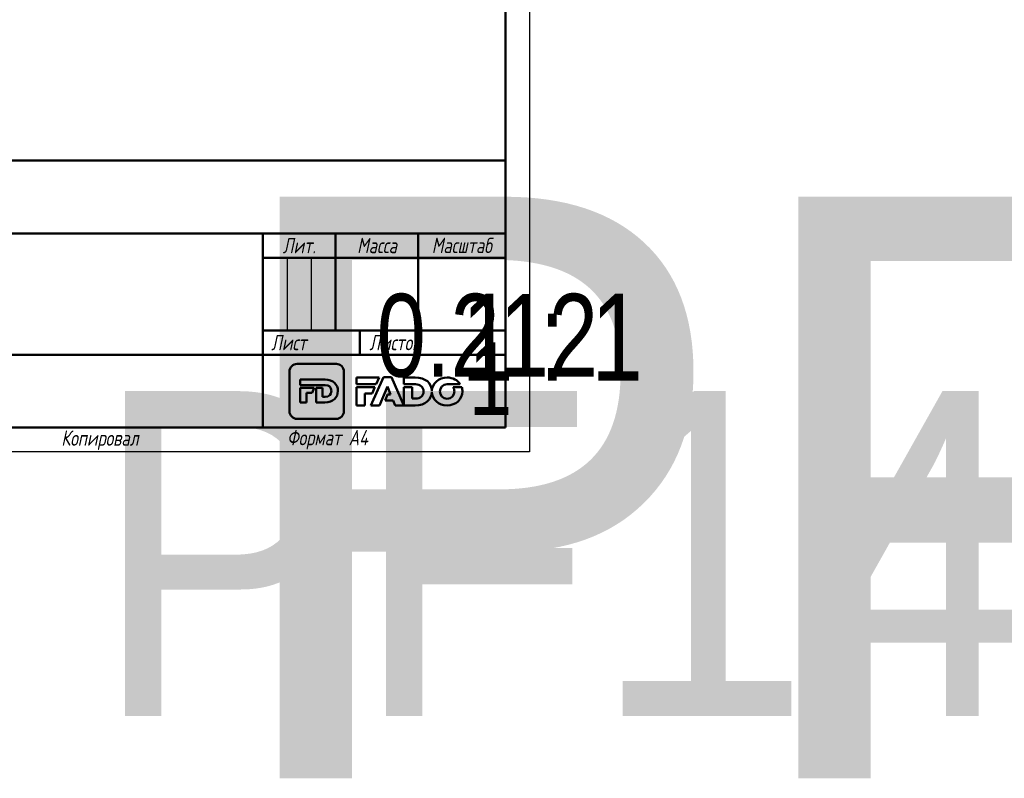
# Model space of a CAD drawing. Header units: millimetres. Extents: x -118 to 734, y -67 to 355.
# Tile 22 of 27: x 105 to 308, y -67 to 89. Entities that reach past the tile are written whole.
import ezdxf
from ezdxf.enums import TextEntityAlignment as Align

# ---------------------------------------------------------------- set-up
doc = ezdxf.new("R2018")
doc.units = ezdxf.units.MM
for name, color, linetype, lineweight in [('Заголовок (ГОСТ)', 7, 'Continuous', 50), ('Кромка (ГОСТ)', 7, 'Continuous', 50), ('Эскизная геометрия (ГОСТ)', 7, 'Continuous', 50)]:
    doc.layers.add(name, color=color, linetype=linetype, lineweight=lineweight)
doc.styles.get("Standard").update_dxf_attribs({"font": 'GOST Common Italic.ttf'})
doc.styles.add('Альтернативный текст (ГОСТ)', font='txt', dxfattribs={"width": 0.8})

# ---------------------------------------------------------------- blocks, each defined once
blk = doc.blocks.new('Основные надписи ГОСТ - Форма 1')
at = {"layer": 'Заголовок (ГОСТ)'}
for p, q in [((0, 55), (185, 55)), ((185, 0), (185, 55)), ((65, 40), (185, 40)), ((135, 40), (135, 0)), ((150, 40), (150, 20)), ((167, 40), (167, 20)), ((135, 35), (185, 35)), ((135, 20), (185, 20)), ((155, 20), (155, 15)), ((65, 15), (185, 15)), ((185, 0), (0, 0))]:
    blk.add_line(p, q, dxfattribs=at)
at = {"layer": 'Заголовок (ГОСТ)', "linetype": 'Continuous', "lineweight": 25}
for p, q in [((140, 35), (140, 20)), ((145, 35), (145, 20))]:
    blk.add_line(p, q, dxfattribs=at)
at = {"layer": 'Заголовок (ГОСТ)', "char_height": 3.17, "style": 'Альтернативный текст (ГОСТ)'}
for s, insert, width, attachment_point in [('\\fGOST Common|b0|i1;\\H3.1700;Лит.', (142.52, 37.49), 14.9766, 5), ('\\fGOST Common|b0|i1;\\H3.1700;Масса', (158.55, 37.51), 16.9878, 5), ('\\fGOST Common|b0|i1;\\H3.1700;Масштаб', (176.02, 37.53), 17.8316, 5), ('\\fGOST Common|b0|i1;\\H3.1700;Лист', (140.37, 17.5), 10.5071, 5), ('\\fGOST Common|b0|i1;\\H3.1700;Листов', (162.21, 17.5), 14.3668, 5), ('\\A1;', (150.6, 17.54), 8.8313, 5), ('\\fGOST Common|b0|i1;\\H3.1700;Копировал', (93.48, -0.59), 19.7871, 1)]:
    blk.add_mtext(s, dxfattribs=dict(at, insert=insert, width=width, attachment_point=attachment_point))
at = {"layer": 'Заголовок (ГОСТ)', "lineweight": 30, "flags": 104}
for tag, height, width, p in [('Изм1', 2.89, 0.7, (3.51, 52.52)), ('Лист1', 2.89, 0.7, (12.03, 52.52)), ('Докум1', 2.89, 0.7, (28.54, 52.48)), ('Изм2', 2.89, 0.7, (3.5, 47.52)), ('Лист2', 2.89, 0.7, (12.01, 47.5)), ('Докум2', 2.89, 0.7, (28.53, 47.5)), ('Изм3', 2.89, 0.7, (3.5, 42.5)), ('Лист3', 2.89, 0.7, (12.01, 42.51)), ('Докум3', 2.89, 0.7, (28.51, 42.48)), ('Изм4', 2.89, 0.7, (3.51, 37.5)), ('Лист4', 2.89, 0.7, (12, 37.53)), ('Докум4', 2.89, 0.7, (28.51, 37.52)), ('НАИМЕНОВАНИЕ', 5, 0.8, (100.03, 29.98)), ('Литера', 3.5, 0.8, (137.52, 27.25)), ('Литера2', 3.5, 0.8, (142.51, 27.22)), ('Литера3', 3.5, 0.8, (147.52, 27.21)), ('Масса', 3.5, 0.8, (158.47, 27.53)), ('Масштаб', 3.5, 0.8, (176, 27.6)), ('Тип_документа', 3.17, 0.8, (100.08, 17.56)), ('Листов', 3.17, 0.8, (177.46, 17.58)), ('Материал_Класс', 3.5, 0.9, (100, 7.5)), ('Материал_Наим.', 3.5, 0.9, (100, 7.5))]:
    blk.add_attdef(tag, text='', height=height, dxfattribs=dict(at, width=width)).set_placement(p, align=Align.MIDDLE_CENTER)
for tag, height, width, p in [('Подп1', 2.89, 0.7, (40.01, 52.51)), ('Дата1', 2, 0.7, (55.01, 52.51)), ('Подп2', 2.89, 0.7, (40.01, 47.5)), ('Дата2', 2, 0.7, (55.01, 47.49)), ('Подп3', 2.89, 0.7, (40.01, 42.51)), ('Дата3', 2, 0.7, (55.02, 42.52)), ('Подп4', 2.89, 0.7, (40.01, 37.51)), ('Дата4', 2, 0.7, (55.02, 37.51)), ('АВТОР', 3.17, 0.8, (17.41, 27.49)), ('Разработал_Подп.', 2.89, 0.7, (40.05, 27.51)), ('ДАТА_СОЗДАНИЯ', 2, 0.7, (55.01, 27.51)), ('ПРОВЕРИЛ', 3.17, 0.8, (17.41, 22.53)), ('Проверил_Подп.', 2.89, 0.7, (40.05, 22.52)), ('ДАТА_ПРОВЕРКИ', 2, 0.7, (55.02, 22.51)), ('ТЕХНОЛОГ', 3.17, 0.8, (17.33, 17.54)), ('Технолог_Подп.', 2.89, 0.7, (40.05, 17.51)), ('Технолог_Дата', 2, 0.7, (55.01, 17.5)), ('Должность_руководителя', 3.17, 0.8, (0.52, 12.51)), ('НАЧ._ОТДЕЛА', 3.17, 0.8, (17.46, 12.45)), ('Руководитель_Подп.', 2.89, 0.7, (40.01, 12.5)), ('Руководитель_Дата', 2, 0.7, (55.01, 12.51)), ('НОРМОКОНТРОЛЬ', 3.17, 0.8, (17.37, 7.48)), ('Нормоконтроль_Подп.', 2.89, 0.7, (40.05, 7.52)), ('ДАТА_НОРМОКОНТРОЛЯ', 2, 0.7, (55.02, 7.51)), ('УТВЕРДИЛ', 3.17, 0.8, (17.4, 2.51)), ('Утвердил_Подп.', 2.89, 0.7, (40.05, 2.51)), ('ДАТА_УТВЕРЖДЕНИЯ', 2, 0.7, (55.01, 2.5))]:
    blk.add_attdef(tag, text='', height=height, dxfattribs=dict(at, width=width)).set_placement(p, align=Align.MIDDLE_LEFT)
for tag, height, p in [('ОБОЗНАЧЕНИЕ', 5, (125.33, 47.56)), ('ОРГАНИЗАЦИЯ', 3.5, (160.02, 7.6))]:
    blk.add_attdef(tag, text='', height=height, dxfattribs=at).set_placement(p, align=Align.MIDDLE_CENTER)
at = {"layer": 'Заголовок (ГОСТ)', "lineweight": 30, "width": 0.9, "flags": 104}
blk.add_attdef('Материал_ГОСТ', text='', height=3.5, dxfattribs=at).set_placement((134.04, 4.06), align=Align.MIDDLE_RIGHT)
blk = doc.blocks.new('Рамки ГОСТ_ граница 297x210')
at = {"layer": 'Кромка (ГОСТ)', "lineweight": 25}
for p, q in [((210, 297), (210, 0)), ((210, 0), (0, 0))]:
    blk.add_line(p, q, dxfattribs=at)
at = {"layer": 'Кромка (ГОСТ)'}
for p, q in [((205, 5), (205, 292)), ((20, 5), (205, 5))]:
    blk.add_line(p, q, dxfattribs=at)
at = {"layer": 'Кромка (ГОСТ)', "insert": (160, 4.5), "char_height": 3.17, "attachment_point": 1, "style": 'Альтернативный текст (ГОСТ)'}
blk.add_mtext('\\A1;\\fGOST Common|b0|i1;\\H3.1700;Формат A4', dxfattribs=at)

msp = doc.modelspace()

# ---------------------------------------------------------------- linework, layer by layer
at = {"layer": 'Эскизная геометрия (ГОСТ)', "linetype": 'Continuous'}
for p, q in [((160.5048, 16.5351), (160.5048, 8.3644)), ((170.1623, 18.1075), (162.0631, 18.1075)), ((171.7217, 8.3644), (171.7217, 16.5351)), ((167.836, 14.89), (162.71, 14.89)), ((162.71, 14.89), (162.71, 13.7414)), ((162.71, 13.7414), (167.8556, 13.7414)), ((165.6224, 13.204), (162.71, 13.204)), ((162.71, 13.204), (162.71, 10.1607)), ((164.0092, 12.1762), (165.1863, 12.1762)), ((164.0092, 10.1607), (164.0092, 12.1762)), ((165.1863, 12.1762), (165.6224, 13.204)), ((167.3263, 13.204), (166.0267, 13.204)), ((166.0267, 13.204), (166.0267, 10.1607)), ((167.3263, 11.3226), (167.3263, 13.204)), ((162.71, 10.1607), (164.0092, 10.1607)), ((166.0267, 10.1607), (167.8086, 10.1607)), ((167.8556, 11.3226), (167.3263, 11.3226)), ((162.0631, 6.7926), (170.1623, 6.7926))]:
    msp.add_line(p, q, dxfattribs=at)
at = {"layer": 'Эскизная геометрия (ГОСТ)'}
for p, q in [((174.3413, 15.304), (174.3413, 13.9093)), ((178.9974, 15.304), (174.3413, 15.304)), ((179.8816, 15.3457), (177.2993, 9.5647)), ((178.3745, 13.9093), (178.9974, 15.304)), ((181.5021, 15.3457), (179.8816, 15.3457)), ((184.0854, 9.5647), (181.5021, 15.3457)), ((184.0854, 15.3032), (184.0854, 13.9093)), ((186.4255, 15.3032), (184.0854, 15.3032)), ((174.3413, 13.9093), (178.3745, 13.9093)), ((174.3413, 13.2899), (174.3413, 9.5641)), ((178.0976, 13.2899), (174.3413, 13.2899)), ((177.5117, 11.9786), (178.0976, 13.2899)), ((179.0663, 9.5647), (180.6801, 13.4588)), ((180.6801, 13.4588), (181.3552, 11.8269)), ((184.0854, 13.9093), (186.4519, 13.9093)), ((184.0854, 13.2899), (184.0854, 9.5656)), ((185.7662, 13.2899), (184.0854, 13.2899)), ((185.7662, 10.9753), (185.7662, 13.2899)), ((189.8467, 12.3498), (189.8493, 12.3498)), ((189.8506, 12.5431), (189.847, 12.5431)), ((192.9889, 13.9223), (195.7076, 13.9223)), ((196.0081, 13.2853), (194.2268, 13.2853)), ((176.0221, 9.5641), (176.0221, 11.9786)), ((176.0221, 11.9786), (177.5117, 11.9786)), ((180.6986, 11.8269), (180.1915, 10.5893)), ((180.1915, 10.5893), (181.8408, 10.5893)), ((181.3552, 11.8269), (180.6986, 11.8269)), ((181.8408, 10.5893), (182.2823, 9.5647)), ((186.4519, 10.9753), (185.7662, 10.9753)), ((174.3413, 9.5641), (176.0221, 9.5641)), ((177.2993, 9.5647), (179.0663, 9.5647)), ((182.2823, 9.5647), (184.0854, 9.5647)), ((184.0854, 9.5656), (186.3907, 9.5656))]:
    msp.add_line(p, q, dxfattribs=at)
at = {"layer": 'Эскизная геометрия (ГОСТ)', "linetype": 'Continuous'}
for points in [[(162.0631, 18.1075), (161.2036, 18.1075), (160.5048, 17.4027), (160.5048, 16.5351)], [(171.7217, 16.5351), (171.7217, 17.4027), (171.0231, 18.1075), (170.1623, 18.1075)], [(170.4812, 12.5393), (170.4812, 13.9172), (169.5102, 14.89), (167.836, 14.89)], [(167.8086, 10.1607), (169.4962, 10.1607), (170.4812, 11.1746), (170.4812, 12.5393)], [(167.8556, 13.7414), (168.6325, 13.7414), (169.1485, 13.2892), (169.1485, 12.5318)], [(169.1485, 12.5318), (169.1485, 11.7565), (168.6325, 11.3226), (167.8556, 11.3226)], [(160.5048, 8.3644), (160.5048, 7.4964), (161.2036, 6.7926), (162.0631, 6.7926)], [(170.1623, 6.7926), (171.0231, 6.7926), (171.7217, 7.4964), (171.7217, 8.3644)]]:
    msp.add_open_spline(points, degree=3, dxfattribs=at)
at = {"layer": 'Эскизная геометрия (ГОСТ)'}
for points in [[(189.847, 12.5431), (189.801, 14.1673), (188.5519, 15.3032), (186.4255, 15.3032)], [(193.0033, 15.304), (191.2445, 15.304), (189.9138, 14.0788), (189.8506, 12.5431)], [(195.7076, 13.9223), (195.1742, 14.7543), (194.1901, 15.304), (193.0033, 15.304)], [(186.3907, 9.5656), (188.5305, 9.5656), (189.7963, 10.7453), (189.8467, 12.3498)], [(186.4519, 13.9093), (187.4557, 13.9093), (188.1244, 13.3609), (188.1244, 12.4431)], [(188.1244, 12.4431), (188.1244, 11.5001), (187.4557, 10.9753), (186.4519, 10.9753)], [(189.8493, 12.3498), (189.8924, 10.7841), (191.2142, 9.5545), (192.9889, 9.5545)], [(191.5106, 12.4286), (191.5106, 13.2429), (192.1026, 13.9223), (192.9889, 13.9223)], [(193.0033, 10.9369), (192.1196, 10.9369), (191.5106, 11.6308), (191.5106, 12.4286)], [(192.9889, 9.5545), (194.791, 9.5545), (196.1437, 10.842), (196.1437, 12.4286)], [(194.4899, 12.4286), (194.4899, 11.6156), (193.8978, 10.9369), (193.0033, 10.9369)], [(194.2268, 13.2853), (194.3959, 13.0402), (194.4899, 12.7421), (194.4899, 12.4286)], [(196.1437, 12.4286), (196.1437, 12.7283), (196.0967, 13.0154), (196.0081, 13.2853)]]:
    msp.add_open_spline(points, degree=3, dxfattribs=at)

# ---------------------------------------------------------------- block references
msp.add_blockref('Рамки ГОСТ_ граница 297x210', (0, 0))
ref = msp.add_blockref('Основные надписи ГОСТ - Форма 1', (20, 5))
lines = msp.add_mtext('PF14', dxfattribs={"layer": 'Заголовок (ГОСТ)', "insert": (145.3255, 52.5589), "char_height": 119.84296, "attachment_point": 1})
ref.add_attrib('ОБОЗНАЧЕНИЕ', '', (145.3255, 52.5589), dxfattribs={"flags": 104}).embed_mtext(lines)
lines = msp.add_mtext('\\W0.8000;', dxfattribs={"layer": 'Заголовок (ГОСТ)', "insert": (120.0309, 34.9751), "char_height": 69.60928, "attachment_point": 1})
ref.add_attrib('НАИМЕНОВАНИЕ', '', (120.0309, 34.9751), dxfattribs={"flags": 104}).embed_mtext(lines)
lines = msp.add_mtext('\\W0.8000;', dxfattribs={"layer": 'Заголовок (ГОСТ)', "insert": (120.078, 22.5583), "char_height": 69.70335, "attachment_point": 1})
ref.add_attrib('Тип_документа', '', (120.078, 22.5583), dxfattribs={"flags": 104}).embed_mtext(lines)
lines = msp.add_mtext('\\W0.9000;', dxfattribs={"layer": 'Заголовок (ГОСТ)', "insert": (120, 12.5), "char_height": 67.25762, "attachment_point": 1})
ref.add_attrib('Материал_Класс', '', (120, 12.5), dxfattribs={"flags": 104}).embed_mtext(lines)
lines = msp.add_mtext('\\W0.9000;PF14 18.03.2020', dxfattribs={"layer": 'Заголовок (ГОСТ)', "insert": (120, 12.5), "char_height": 66.975417, "attachment_point": 1})
ref.add_attrib('Материал_Наим.', '', (120, 12.5), dxfattribs={"flags": 104}).embed_mtext(lines)
lines = msp.add_mtext('\\W0.9000;', dxfattribs={"layer": 'Заголовок (ГОСТ)', "insert": (154.0404, 9.0569), "char_height": 66.7532, "attachment_point": 1})
ref.add_attrib('Материал_ГОСТ', '', (154.0404, 9.0569), dxfattribs={"flags": 104}).embed_mtext(lines)
lines = msp.add_mtext('\\W0.8000;', dxfattribs={"layer": 'Заголовок (ГОСТ)', "insert": (157.5203, 32.2514), "char_height": 5.02883, "attachment_point": 1})
ref.add_attrib('Литера', '', (157.5203, 32.2514), dxfattribs={"flags": 104}).embed_mtext(lines)
lines = msp.add_mtext('\\W0.8000;', dxfattribs={"layer": 'Заголовок (ГОСТ)', "insert": (162.5118, 32.2215), "char_height": 5.02883, "attachment_point": 1})
ref.add_attrib('Литера2', '', (162.5118, 32.2215), dxfattribs={"flags": 104}).embed_mtext(lines)
lines = msp.add_mtext('\\W0.8000;', dxfattribs={"layer": 'Заголовок (ГОСТ)', "insert": (167.5181, 32.2112), "char_height": 5.01699, "attachment_point": 1})
ref.add_attrib('Литера3', '', (167.5181, 32.2112), dxfattribs={"flags": 104}).embed_mtext(lines)
lines = msp.add_mtext('\\W0.8000;0.212', dxfattribs={"layer": 'Заголовок (ГОСТ)', "insert": (178.4686, 32.5335), "char_height": 17.043546, "attachment_point": 1})
ref.add_attrib('Масса', '', (178.4686, 32.5335), dxfattribs={"flags": 104}).embed_mtext(lines)
lines = msp.add_mtext('\\W0.8000;1 : 1', dxfattribs={"layer": 'Заголовок (ГОСТ)', "insert": (195.9966, 32.6031), "char_height": 17.947557, "attachment_point": 1})
ref.add_attrib('Масштаб', '', (195.9966, 32.6031), dxfattribs={"flags": 104}).embed_mtext(lines)
lines = msp.add_mtext('\\W0.8000;1', dxfattribs={"layer": 'Заголовок (ГОСТ)', "insert": (197.459, 22.5789), "char_height": 14.96532, "attachment_point": 1})
ref.add_attrib('Листов', '', (197.459, 22.5789), dxfattribs={"flags": 104}).embed_mtext(lines)

doc.saveas('drawing.dxf')
